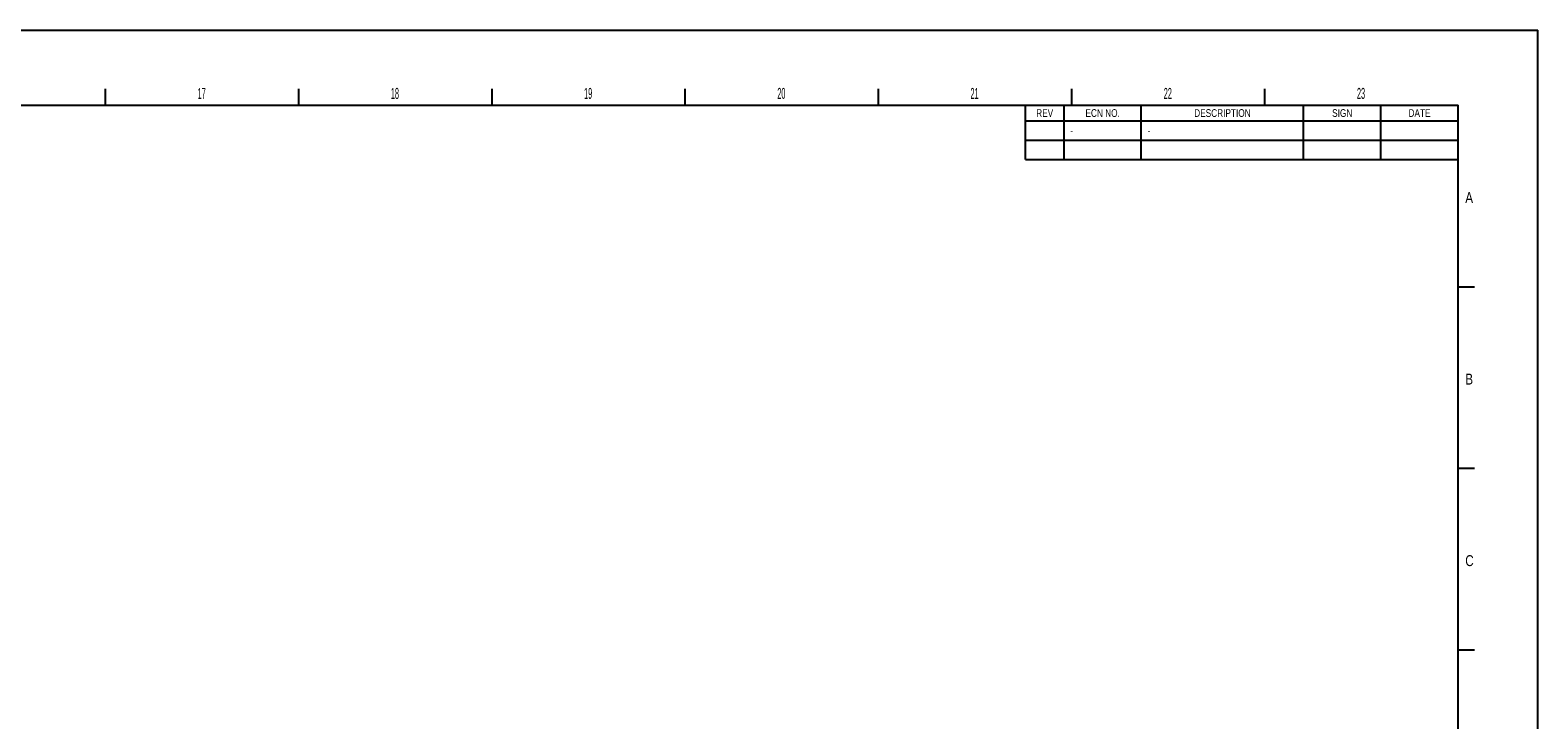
# Model space of a CAD drawing. Header units: millimetres. Extents: x 0 to 1189, y 0 to 841.
# Tile 12 of 12: x 799 to 1189, y 662 to 841. Entities that reach past the tile are written whole.
import ezdxf

# ---------------------------------------------------------------- set-up
doc = ezdxf.new("R2010")
doc.units = ezdxf.units.MM
doc.header["$LTSCALE"] = 65.395
doc.layers.get('0').update_dxf_attribs({"linetype": 'CONTINUOUS'})
doc.styles.get("Standard").update_dxf_attribs({"font": 'txt', "width": 0.8})
doc.styles.add('TEXTSTYLE_2', font='txt', dxfattribs={"width": 0.4})

msp = doc.modelspace()

# ---------------------------------------------------------------- linework, layer by layer
at = {"color": 7, "linetype": 'Continuous'}
for p, q in [((0, 841), (1189, 841)), ((1189, 0), (1189, 841)), ((818.382, 821.534), (818.382, 825.776)), ((868.382, 821.534), (868.382, 825.776)), ((918.382, 821.534), (918.382, 825.776)), ((968.382, 821.534), (968.382, 825.776)), ((1018.382, 821.534), (1018.382, 825.776)), ((1068.382, 821.534), (1068.382, 825.776)), ((1118.382, 821.534), (1118.382, 825.776)), ((1168.382, 774.534), (1172.624, 774.534)), ((1168.382, 727.534), (1172.624, 727.534)), ((1168.382, 680.534), (1172.624, 680.534))]:
    msp.add_line(p, q, dxfattribs=at)
at = {"color": 6, "linetype": 'Continuous'}
for p in [(18.382, 821.534), (1168.382, 37.6632)]:
    msp.add_line(p, (1168.382, 821.534), dxfattribs=at)
at = {"color": 5, "linetype": 'Continuous'}
for p, q in [((1056.382, 807.534), (1056.382, 821.534)), ((1056.382, 821.534), (1168.382, 821.534)), ((1066.382, 807.534), (1066.382, 821.534)), ((1086.382, 807.534), (1086.382, 821.534)), ((1128.382, 807.534), (1128.382, 821.534)), ((1148.382, 807.534), (1148.382, 821.534)), ((1168.382, 807.534), (1168.382, 821.534)), ((1056.382, 817.534), (1168.382, 817.534)), ((1056.382, 812.534), (1168.382, 812.534)), ((1056.382, 807.534), (1168.382, 807.534))]:
    msp.add_line(p, q, dxfattribs=at)

# ---------------------------------------------------------------- texts
at = {"color": 7, "linetype": 'Continuous', "char_height": 2.828, "attachment_point": 1, "line_spacing_factor": 0.9, "style": 'TEXTSTYLE_2'}
for s, insert, width in [('17', (842.1924, 826.0342), 5.757), ('18', (892.1924, 826.0342), 5.757), ('19', (942.1924, 826.0342), 5.757), ('20', (992.1924, 826.0342), 6.666), ('21', (1042.1924, 826.0342), 5.757), ('22', (1092.1924, 826.0342), 6.666), ('23', (1142.1924, 826.0342), 6.363)]:
    msp.add_mtext(s, dxfattribs=dict(at, insert=insert, width=width))
at = {"color": 5, "linetype": 'Continuous', "char_height": 2, "line_spacing_factor": 0.9}
for s, insert, width, attachment_point in [('REV', (1061.382, 820.534), 7, 2), ('ECN NO.', (1076.382, 820.534), 15.785714, 2), ('DESCRIPTION', (1107.382, 820.534), 25.571429, 2), ('SIGN', (1138.382, 820.534), 9, 2), ('DATE', (1158.382, 820.534), 10, 2), ('-', (1067.982, 816.034), 2.142857, 1), ('-', (1087.982, 816.034), 2.142857, 1)]:
    msp.add_mtext(s, dxfattribs=dict(at, insert=insert, width=width, attachment_point=attachment_point))
at = {"color": 7, "linetype": 'Continuous', "char_height": 2.828, "attachment_point": 1, "line_spacing_factor": 0.9}
for s, insert, width in [('A', (1170.215, 799.0462), 3.636), ('B', (1170.215, 752.0462), 3.333), ('C', (1170.215, 705.0462), 3.535)]:
    msp.add_mtext(s, dxfattribs=dict(at, insert=insert, width=width))

doc.saveas('drawing.dxf')
